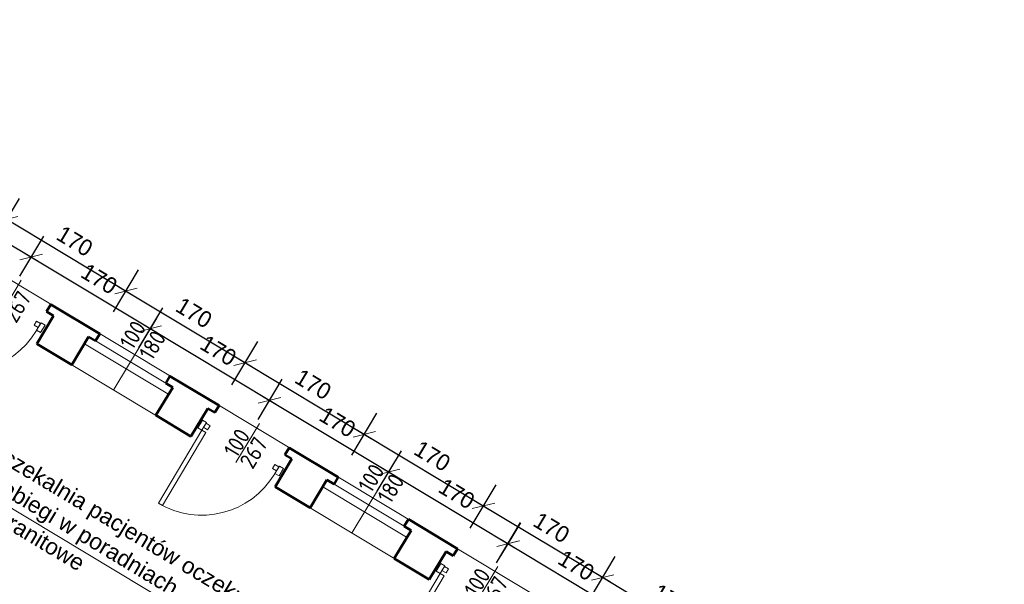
# Model space of a CAD drawing. Header units: millimetres. Extents: x -642 to 14033, y 1994 to 13520.
# Tile 35 of 72: x 8101 to 9305, y 4157 to 4847. Entities that reach past the tile are written whole.
import ezdxf

# ---------------------------------------------------------------- set-up
doc = ezdxf.new("R2010")
doc.units = ezdxf.units.MM
for name, color, linetype, lineweight in [('_wymiary', 1, 'Continuous', 9), ('drzwi', 140, 'Continuous', 13), ('okno', 2, 'Continuous', 13), ('okno widok', 8, 'Continuous', 15), ('opisy drzwi', 40, 'Continuous', 13), ('opisy pom', 3, 'Continuous', 18), ('wymiary', 1, 'Continuous', 13), ('ściana', 4, 'Continuous', 50)]:
    doc.layers.add(name, color=color, linetype=linetype, lineweight=lineweight)
doc.styles.add('ISO', font='isocp.shx')
doc.styles.add('SYSTEM', font='TXT')
doc.dimstyles.new('Jacek2', dxfattribs={"dimscale": 2, "dimtxt": 10, "dimasz": 10, "dimexe": 15, "dimexo": 15, "dimgap": 5, "dimtad": 1, "dimdec": 0, "dimzin": 0, "dimdsep": 46, "dimtxsty": 'Standard', "dimblk": 'OBLIQUE', "dimcen": 0, "dimdle": 5, "dimadec": 1, "dimazin": 0, "dimtfac": 1, "dimtdec": 0, "dimtofl": 0, "dimtmove": 0, "dimatfit": 3, "dimfxl": 1, "dimtolj": 1, "dimtzin": 0, "dimarcsym": 0})

# ---------------------------------------------------------------- blocks, each defined once
blk = doc.blocks.new('_OBLIQUE')
at = {"color": 0, "linetype": 'ByBlock'}
blk.add_line((-0.5, -0.5), (0.5, 0.5), dxfattribs=at)
blk = doc.blocks.new('*D371')
at = {"layer": 'Defpoints', "color": 0, "transparency": 16777216}
for p in [(7939.7, 4595.2), (8114.9, 4556.7), (8085.4, 4507.6)]:
    blk.add_point(p, dxfattribs=at)
at = {"layer": 'wymiary', "color": 0, "lineweight": -2, "transparency": 16777216}
for p, q in [((7955.1, 4620.9), (7984.6, 4670)), ((7960.6, 4649.4), (8123.5, 4551.6)), ((8100.9, 4533.3), (8130.4, 4582.4))]:
    blk.add_line(p, q, dxfattribs=at)
at = {"layer": 'wymiary', "color": 0, "lineweight": -2, "transparency": 16777216, "xscale": 20, "yscale": 20, "zscale": 20}
for p, rotation in [((7969.2, 4644.3), 148.9999999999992), ((8114.9, 4556.7), 328.9999999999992)]:
    blk.add_blockref('_OBLIQUE', p, dxfattribs=dict(at, rotation=rotation))
at = {"layer": 'wymiary', "color": 0, "transparency": 16777216, "insert": (8052.4, 4617.6), "char_height": 20, "attachment_point": 5, "rotation": 329}
blk.add_mtext('\\A1;170', dxfattribs=at)
blk = doc.blocks.new('*D372')
at = {"layer": 'Defpoints', "color": 0, "transparency": 16777216}
for p in [(8085.4, 4507.6), (8260.6, 4469.2), (8231.1, 4420.1)]:
    blk.add_point(p, dxfattribs=at)
at = {"layer": 'wymiary', "color": 0, "lineweight": -2, "transparency": 16777216}
for p, q in [((8100.9, 4533.3), (8130.4, 4582.4)), ((8106.3, 4561.9), (8269.2, 4464)), ((8246.6, 4445.8), (8276.1, 4494.9))]:
    blk.add_line(p, q, dxfattribs=at)
at = {"layer": 'wymiary', "color": 0, "lineweight": -2, "transparency": 16777216, "xscale": 20, "yscale": 20, "zscale": 20}
for p, rotation in [((8114.9, 4556.7), 148.9999999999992), ((8260.6, 4469.2), 328.9999999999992)]:
    blk.add_blockref('_OBLIQUE', p, dxfattribs=dict(at, rotation=rotation))
at = {"layer": 'wymiary', "color": 0, "transparency": 16777216, "insert": (8198.1, 4530.1), "char_height": 20, "attachment_point": 5, "rotation": 329}
blk.add_mtext('\\A1;170', dxfattribs=at)
blk = doc.blocks.new('*D373')
at = {"layer": 'Defpoints', "color": 0, "transparency": 16777216}
for p in [(8231.1, 4420.1), (8406.3, 4381.6), (8376.9, 4332.5)]:
    blk.add_point(p, dxfattribs=at)
at = {"layer": 'wymiary', "color": 0, "lineweight": -2, "transparency": 16777216}
for p, q in [((8246.6, 4445.8), (8276.1, 4494.9)), ((8252.1, 4474.3), (8414.9, 4376.5)), ((8392.3, 4358.2), (8421.8, 4407.3))]:
    blk.add_line(p, q, dxfattribs=at)
at = {"layer": 'wymiary', "color": 0, "lineweight": -2, "transparency": 16777216, "xscale": 20, "yscale": 20, "zscale": 20}
for p, rotation in [((8260.6, 4469.2), 148.9999999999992), ((8406.3, 4381.6), 328.9999999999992)]:
    blk.add_blockref('_OBLIQUE', p, dxfattribs=dict(at, rotation=rotation))
at = {"layer": 'wymiary', "color": 0, "transparency": 16777216, "insert": (8343.8, 4442.5), "char_height": 20, "attachment_point": 5, "rotation": 329}
blk.add_mtext('\\A1;170', dxfattribs=at)
blk = doc.blocks.new('*D374')
at = {"layer": 'Defpoints', "color": 0, "transparency": 16777216}
for p in [(8376.9, 4332.5), (8552.1, 4294), (8522.6, 4245)]:
    blk.add_point(p, dxfattribs=at)
at = {"layer": 'wymiary', "color": 0, "lineweight": -2, "transparency": 16777216}
for p, q in [((8392.3, 4358.2), (8421.8, 4407.3)), ((8397.8, 4386.8), (8560.6, 4288.9)), ((8538, 4270.7), (8567.5, 4319.8))]:
    blk.add_line(p, q, dxfattribs=at)
at = {"layer": 'wymiary', "color": 0, "lineweight": -2, "transparency": 16777216, "xscale": 20, "yscale": 20, "zscale": 20}
for p, rotation in [((8406.3, 4381.6), 148.9999999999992), ((8552.1, 4294), 328.9999999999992)]:
    blk.add_blockref('_OBLIQUE', p, dxfattribs=dict(at, rotation=rotation))
at = {"layer": 'wymiary', "color": 0, "transparency": 16777216, "insert": (8489.5, 4355), "char_height": 20, "attachment_point": 5, "rotation": 329}
blk.add_mtext('\\A1;170', dxfattribs=at)
blk = doc.blocks.new('*D375')
at = {"layer": 'Defpoints', "color": 0, "transparency": 16777216}
for p in [(8522.6, 4245), (8697.8, 4206.5), (8668.3, 4157.4)]:
    blk.add_point(p, dxfattribs=at)
at = {"layer": 'wymiary', "color": 0, "lineweight": -2, "transparency": 16777216}
for p, q in [((8538, 4270.7), (8567.5, 4319.8)), ((8543.5, 4299.2), (8706.4, 4201.3)), ((8683.7, 4183.1), (8713.2, 4232.2))]:
    blk.add_line(p, q, dxfattribs=at)
at = {"layer": 'wymiary', "color": 0, "lineweight": -2, "transparency": 16777216, "xscale": 20, "yscale": 20, "zscale": 20}
for p, rotation in [((8552.1, 4294), 148.9999999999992), ((8697.8, 4206.5), 328.9999999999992)]:
    blk.add_blockref('_OBLIQUE', p, dxfattribs=dict(at, rotation=rotation))
at = {"layer": 'wymiary', "color": 0, "transparency": 16777216, "insert": (8635.2, 4267.4), "char_height": 20, "attachment_point": 5, "rotation": 329}
blk.add_mtext('\\A1;170', dxfattribs=at)
blk = doc.blocks.new('*D377')
at = {"layer": 'Defpoints', "color": 0, "transparency": 16777216}
for p in [(8673.8, 4165.8), (8843.8, 4118.7), (8819.5, 4078.2)]:
    blk.add_point(p, dxfattribs=at)
at = {"layer": 'wymiary', "color": 0, "lineweight": -2, "transparency": 16777216}
for p, q in [((8689.2, 4191.5), (8713.6, 4232)), ((8689.5, 4211.4), (8852.4, 4113.6)), ((8834.9, 4103.9), (8859.3, 4144.5))]:
    blk.add_line(p, q, dxfattribs=at)
at = {"layer": 'wymiary', "color": 0, "lineweight": -2, "transparency": 16777216, "xscale": 20, "yscale": 20, "zscale": 20}
for p, rotation in [((8698.1, 4206.3), 149.0000000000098), ((8843.8, 4118.7), 329.0000000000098)]:
    blk.add_blockref('_OBLIQUE', p, dxfattribs=dict(at, rotation=rotation))
at = {"layer": 'wymiary', "color": 0, "transparency": 16777216, "insert": (8781.3, 4179.7), "char_height": 20, "attachment_point": 5, "rotation": 329}
blk.add_mtext('\\A1;170', dxfattribs=at)
blk = doc.blocks.new('*D601')
at = {"layer": '_wymiary', "color": 0, "lineweight": -2, "transparency": 16777216}
for p, q in [((8068.7, 4575.6), (8100.5, 4628.5)), ((8076.5, 4608), (8239.4, 4510.1)), ((8215.5, 4489.7), (8246.2, 4541))]:
    blk.add_line(p, q, dxfattribs=at)
at = {"layer": 'Defpoints', "color": 0, "transparency": 16777216}
for p in [(8053.3, 4549.9), (8230.8, 4515.2), (8200, 4464)]:
    blk.add_point(p, dxfattribs=at)
at = {"layer": '_wymiary', "color": 0, "lineweight": -2, "transparency": 16777216, "xscale": 20, "yscale": 20, "zscale": 20}
for p, rotation in [((8085.1, 4602.8), 148.9999999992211), ((8230.8, 4515.2), 328.9999999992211)]:
    blk.add_blockref('_OBLIQUE', p, dxfattribs=dict(at, rotation=rotation))
at = {"layer": '_wymiary', "color": 0, "transparency": 16777216, "insert": (8168.2, 4576.2), "char_height": 20, "attachment_point": 5, "rotation": 329}
blk.add_mtext('\\A1;170', dxfattribs=at)
blk = doc.blocks.new('*D602')
at = {"layer": '_wymiary', "color": 0, "lineweight": -2, "transparency": 16777216}
for p, q in [((8215.5, 4489.7), (8246.2, 4541)), ((8222.2, 4520.4), (8385.1, 4422.5)), ((8360.2, 4400.5), (8392, 4453.4))]:
    blk.add_line(p, q, dxfattribs=at)
at = {"layer": 'Defpoints', "color": 0, "transparency": 16777216}
for p in [(8200, 4464), (8376.5, 4427.7), (8344.7, 4374.8)]:
    blk.add_point(p, dxfattribs=at)
at = {"layer": '_wymiary', "color": 0, "lineweight": -2, "transparency": 16777216, "xscale": 20, "yscale": 20, "zscale": 20}
for p, rotation in [((8230.8, 4515.2), 148.9999999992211), ((8376.5, 4427.7), 328.9999999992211)]:
    blk.add_blockref('_OBLIQUE', p, dxfattribs=dict(at, rotation=rotation))
at = {"layer": '_wymiary', "color": 0, "transparency": 16777216, "insert": (8314, 4488.6), "char_height": 20, "attachment_point": 5, "rotation": 329}
blk.add_mtext('\\A1;170', dxfattribs=at)
blk = doc.blocks.new('*D603')
at = {"layer": '_wymiary', "color": 0, "lineweight": -2, "transparency": 16777216}
for p, q in [((8360.2, 4400.5), (8392, 4453.4)), ((8367.9, 4432.8), (8530.8, 4335)), ((8506.9, 4314.6), (8537.7, 4365.9))]:
    blk.add_line(p, q, dxfattribs=at)
at = {"layer": 'Defpoints', "color": 0, "transparency": 16777216}
for p in [(8344.7, 4374.8), (8522.2, 4340.1), (8491.5, 4288.9)]:
    blk.add_point(p, dxfattribs=at)
at = {"layer": '_wymiary', "color": 0, "lineweight": -2, "transparency": 16777216, "xscale": 20, "yscale": 20, "zscale": 20}
for p, rotation in [((8376.5, 4427.7), 148.9999999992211), ((8522.2, 4340.1), 328.9999999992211)]:
    blk.add_blockref('_OBLIQUE', p, dxfattribs=dict(at, rotation=rotation))
at = {"layer": '_wymiary', "color": 0, "transparency": 16777216, "insert": (8459.7, 4401.1), "char_height": 20, "attachment_point": 5, "rotation": 329}
blk.add_mtext('\\A1;170', dxfattribs=at)
blk = doc.blocks.new('*D604')
at = {"layer": '_wymiary', "color": 0, "lineweight": -2, "transparency": 16777216}
for p, q in [((8506.9, 4314.6), (8537.7, 4365.9)), ((8513.7, 4345.3), (8676.5, 4247.4)), ((8651.6, 4225.4), (8683.4, 4278.3))]:
    blk.add_line(p, q, dxfattribs=at)
at = {"layer": 'Defpoints', "color": 0, "transparency": 16777216}
for p in [(8491.5, 4288.9), (8667.9, 4252.6), (8636.1, 4199.6)]:
    blk.add_point(p, dxfattribs=at)
at = {"layer": '_wymiary', "color": 0, "lineweight": -2, "transparency": 16777216, "xscale": 20, "yscale": 20, "zscale": 20}
for p, rotation in [((8522.2, 4340.1), 148.9999999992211), ((8667.9, 4252.6), 328.9999999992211)]:
    blk.add_blockref('_OBLIQUE', p, dxfattribs=dict(at, rotation=rotation))
at = {"layer": '_wymiary', "color": 0, "transparency": 16777216, "insert": (8605.4, 4313.5), "char_height": 20, "attachment_point": 5, "rotation": 329}
blk.add_mtext('\\A1;170', dxfattribs=at)
blk = doc.blocks.new('*D605')
at = {"layer": '_wymiary', "color": 0, "lineweight": -2, "transparency": 16777216}
for p, q in [((8651.6, 4225.4), (8683.4, 4278.3)), ((8659.4, 4257.7), (8822.2, 4159.9)), ((8798.3, 4139.5), (8829.1, 4190.7))]:
    blk.add_line(p, q, dxfattribs=at)
at = {"layer": 'Defpoints', "color": 0, "transparency": 16777216}
for p in [(8636.1, 4199.6), (8813.7, 4165), (8782.9, 4113.8)]:
    blk.add_point(p, dxfattribs=at)
at = {"layer": '_wymiary', "color": 0, "lineweight": -2, "transparency": 16777216, "xscale": 20, "yscale": 20, "zscale": 20}
for p, rotation in [((8667.9, 4252.6), 148.9999999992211), ((8813.7, 4165), 328.9999999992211)]:
    blk.add_blockref('_OBLIQUE', p, dxfattribs=dict(at, rotation=rotation))
at = {"layer": '_wymiary', "color": 0, "transparency": 16777216, "insert": (8751.1, 4225.9), "char_height": 20, "attachment_point": 5, "rotation": 329}
blk.add_mtext('\\A1;170', dxfattribs=at)
blk = doc.blocks.new('*D606')
at = {"layer": '_wymiary', "color": 0, "lineweight": -2, "transparency": 16777216}
for p, q in [((8798.3, 4139.5), (8829.1, 4190.7)), ((8805.1, 4170.2), (8968, 4072.3)), ((8943, 4050.3), (8974.8, 4103.2))]:
    blk.add_line(p, q, dxfattribs=at)
at = {"layer": 'Defpoints', "color": 0, "transparency": 16777216}
for p in [(8782.9, 4113.8), (8959.4, 4077.5), (8927.6, 4024.5)]:
    blk.add_point(p, dxfattribs=at)
at = {"layer": '_wymiary', "color": 0, "lineweight": -2, "transparency": 16777216, "xscale": 20, "yscale": 20, "zscale": 20}
for p, rotation in [((8813.7, 4165), 148.9999999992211), ((8959.4, 4077.5), 328.9999999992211)]:
    blk.add_blockref('_OBLIQUE', p, dxfattribs=dict(at, rotation=rotation))
at = {"layer": '_wymiary', "color": 0, "transparency": 16777216, "insert": (8896.8, 4138.4), "char_height": 20, "attachment_point": 5, "rotation": 329}
blk.add_mtext('\\A1;170', dxfattribs=at)

msp = doc.modelspace()

# ---------------------------------------------------------------- linework, layer by layer
at = {"layer": 'drzwi'}
for points in [[(8126.4, 4475.4, 0), (8121.5, 4478.4, 0), (8118.5, 4473.4, 0), (8123.5, 4470.5, 0), (8126.4, 4475.4, 0)], [(8127, 4476.4, 0), (8132, 4473.5, 0), (8126.5, 4464.4, 0), (8121.6, 4467.3, 0), (8127, 4476.4, 0)], [(8329.2, 4354.5, 0), (8324.3, 4357.5, 0), (8318.6, 4348, 0), (8323.6, 4345.1, 0), (8329.2, 4354.5, 0)], [(8328.7, 4353.6, 0), (8333.6, 4350.6, 0), (8330.7, 4345.6, 0), (8325.7, 4348.6, 0), (8328.7, 4353.6, 0)], [(8323.6, 4345.1, 0), (8328.5, 4342.1, 0), (8275.3, 4252.9, 0), (8270.4, 4255.9, 0), (8323.6, 4345.1, 0)], [(8417.8, 4300.3, 0), (8412.9, 4303.3, 0), (8409.9, 4298.3, 0), (8414.9, 4295.4, 0), (8417.8, 4300.3, 0)], [(8418.4, 4301.3, 0), (8423.4, 4298.4, 0), (8418, 4289.3, 0), (8413, 4292.2, 0), (8418.4, 4301.3, 0)], [(8620.7, 4179.4, 0), (8615.7, 4182.3, 0), (8610.1, 4172.9, 0), (8615, 4170, 0), (8620.7, 4179.4, 0)], [(8620.1, 4178.4, 0), (8625, 4175.5, 0), (8622.1, 4170.5, 0), (8617.1, 4173.5, 0), (8620.1, 4178.4, 0)], [(8615, 4170, 0), (8620, 4167, 0), (8566.7, 4077.8, 0), (8561.8, 4080.8, 0), (8615, 4170, 0)]]:
    msp.add_polyline3d(points, dxfattribs=at)
for centre in [(8032.2, 4520.2), (8323.6, 4345.1)]:
    msp.add_arc(centre, 103.9, 239.1665, 329.1665, dxfattribs=at)
at = {"layer": 'okno'}
for p, q in [((8279.5, 4402.7), (8193.7, 4454.2)), ((8282.2, 4389.4), (8180, 4450.8)), ((8573.7, 4214.3), (8471.5, 4275.7)), ((8570.9, 4227.6), (8485.2, 4279.1))]:
    msp.add_line(p, q, dxfattribs=at)
at = {"layer": 'okno widok'}
for p, q in [((7560.2, 4847), (9304.6, 3798.4)), ((8121.7, 4450.8), (8310.3, 4337.5)), ((8413.2, 4275.7), (8601.7, 4162.4))]:
    msp.add_line(p, q, dxfattribs=at)
at = {"layer": 'opisy drzwi'}
for p, q in [((8102.7, 4528.5), (8073.9, 4480.6)), ((8268.5, 4482.2), (8216.1, 4395)), ((8394.2, 4353.4), (8365.3, 4305.4)), ((8559.9, 4307.1), (8507.5, 4219.9)), ((8685.6, 4178.3), (8656.7, 4130.3))]:
    msp.add_line(p, q, dxfattribs=at)
at = {"layer": 'opisy pom'}
msp.add_line((7896.7, 4366.3), (8421.2, 4051.2), dxfattribs=at)
at = {"layer": 'ściana'}
for p, q in [((8138.9, 4498.8), (8133.7, 4490.3)), ((8133.7, 4490.3), (8142.3, 4485.1)), ((8198.9, 4462.8), (8138.9, 4498.8)), ((8142.3, 4485.1), (8121.7, 4450.8)), ((8185.2, 4459.4), (8164.6, 4425.1)), ((8185.2, 4459.4), (8193.7, 4454.2)), ((8198.9, 4462.8), (8193.7, 4454.2)), ((8164.6, 4425.1), (8121.7, 4450.8)), ((8284.6, 4411.3), (8279.5, 4402.7)), ((8344.6, 4375.2), (8284.6, 4411.3)), ((8288, 4397.5), (8267.4, 4363.3)), ((8279.5, 4402.7), (8288, 4397.5)), ((8330.9, 4371.8), (8310.3, 4337.5)), ((8330.9, 4371.8), (8339.5, 4366.6)), ((8344.6, 4375.2), (8339.5, 4366.6)), ((8310.3, 4337.5), (8267.4, 4363.3)), ((8430.3, 4323.7), (8425.2, 4315.1)), ((8490.3, 4287.7), (8430.3, 4323.7)), ((8433.8, 4310), (8413.2, 4275.7)), ((8425.2, 4315.1), (8433.8, 4310)), ((8490.3, 4287.7), (8485.2, 4279.1)), ((8456, 4250), (8413.2, 4275.7)), ((8476.6, 4284.2), (8456, 4250)), ((8476.6, 4284.2), (8485.2, 4279.1)), ((8576.1, 4236.2), (8570.9, 4227.6)), ((8570.9, 4227.6), (8579.5, 4222.4)), ((8636.1, 4200.1), (8576.1, 4236.2)), ((8579.5, 4222.4), (8558.9, 4188.1)), ((8622.3, 4196.7), (8601.7, 4162.4)), ((8622.3, 4196.7), (8630.9, 4191.5)), ((8636.1, 4200.1), (8630.9, 4191.5)), ((8601.7, 4162.4), (8558.9, 4188.1))]:
    msp.add_line(p, q, dxfattribs=at)

# ---------------------------------------------------------------- texts
at = {"layer": 'opisy drzwi', "style": 'ISO'}
for s, p in [('267', (8096.6, 4474.7)), ('100', (8239.1, 4442)), ('180', (8262.8, 4428.8)), ('100', (8366.3, 4310)), ('267', (8385.7, 4296.2)), ('100', (8530.6, 4266.9)), ('180', (8554.2, 4253.7)), ('100', (8660.2, 4139.6)), ('267', (8679.5, 4125.8))]:
    msp.add_text(s, height=20, rotation=59, dxfattribs=at).set_placement(p)
at = {"layer": 'opisy pom', "insert": (7940.2, 4411.8), "char_height": 19.8, "attachment_point": 1, "rotation": 329, "style": 'SYSTEM'}
msp.add_mtext('{\\fArial|b0|i0|c238|p34;                  Poczekalnia pacjentów oczekująych \\P                  na zabiegi w poradniach\\P70,00m2    płyty granitowe}', dxfattribs=at)

# ---------------------------------------------------------------- dimensions: what is measured, and where the dimension line sits
at = {"layer": '_wymiary'}
for base, p1, p2, picture, middle in [((8230.8, 4515.2), (8053.3, 4549.9), (8200, 4464), '*D601', (8168.2, 4576.2)), ((8376.5, 4427.7), (8200, 4464), (8344.7, 4374.8), '*D602', (8314, 4488.6)), ((8522.2, 4340.1), (8344.7, 4374.8), (8491.5, 4288.9), '*D603', (8459.7, 4401.1)), ((8667.9, 4252.6), (8491.5, 4288.9), (8636.1, 4199.6), '*D604', (8605.4, 4313.5)), ((8813.7, 4165), (8636.1, 4199.6), (8782.9, 4113.8), '*D605', (8751.1, 4225.9)), ((8959.4, 4077.5), (8782.9, 4113.8), (8927.6, 4024.5), '*D606', (8896.8, 4138.4))]:
    dim = msp.add_linear_dim(base=base, p1=p1, p2=p2, angle=149, dimstyle='Jacek2', override={"dimtmove": 1}, dxfattribs=at)
    dim.commit()
    dim.dimension.update_dxf_attribs({"geometry": picture, "text_midpoint": middle})
at = {"layer": 'wymiary'}
for base, p1, p2, picture, middle in [((8114.9, 4556.7), (7939.7, 4595.2), (8085.4, 4507.6), '*D371', (8052.4, 4617.6)), ((8260.6, 4469.2), (8085.4, 4507.6), (8231.1, 4420.1), '*D372', (8198.1, 4530.1)), ((8406.3, 4381.6), (8231.1, 4420.1), (8376.9, 4332.5), '*D373', (8343.8, 4442.5)), ((8552.1, 4294), (8376.9, 4332.5), (8522.6, 4245), '*D374', (8489.5, 4355)), ((8697.8, 4206.5), (8522.6, 4245), (8668.3, 4157.4), '*D375', (8635.2, 4267.4))]:
    dim = msp.add_linear_dim(base=base, p1=p1, p2=p2, angle=149, dimstyle='Jacek2', dxfattribs=at)
    dim.commit()
    dim.dimension.update_dxf_attribs({"geometry": picture, "text_midpoint": middle})
dim = msp.add_aligned_dim(p1=(8673.8, 4165.8), p2=(8819.5, 4078.2), distance=47.3, dimstyle='Jacek2', dxfattribs=at)
dim.commit()
dim.dimension.update_dxf_attribs({"geometry": '*D377', "text_midpoint": (8781.3, 4179.7)})

doc.saveas('drawing.dxf')
